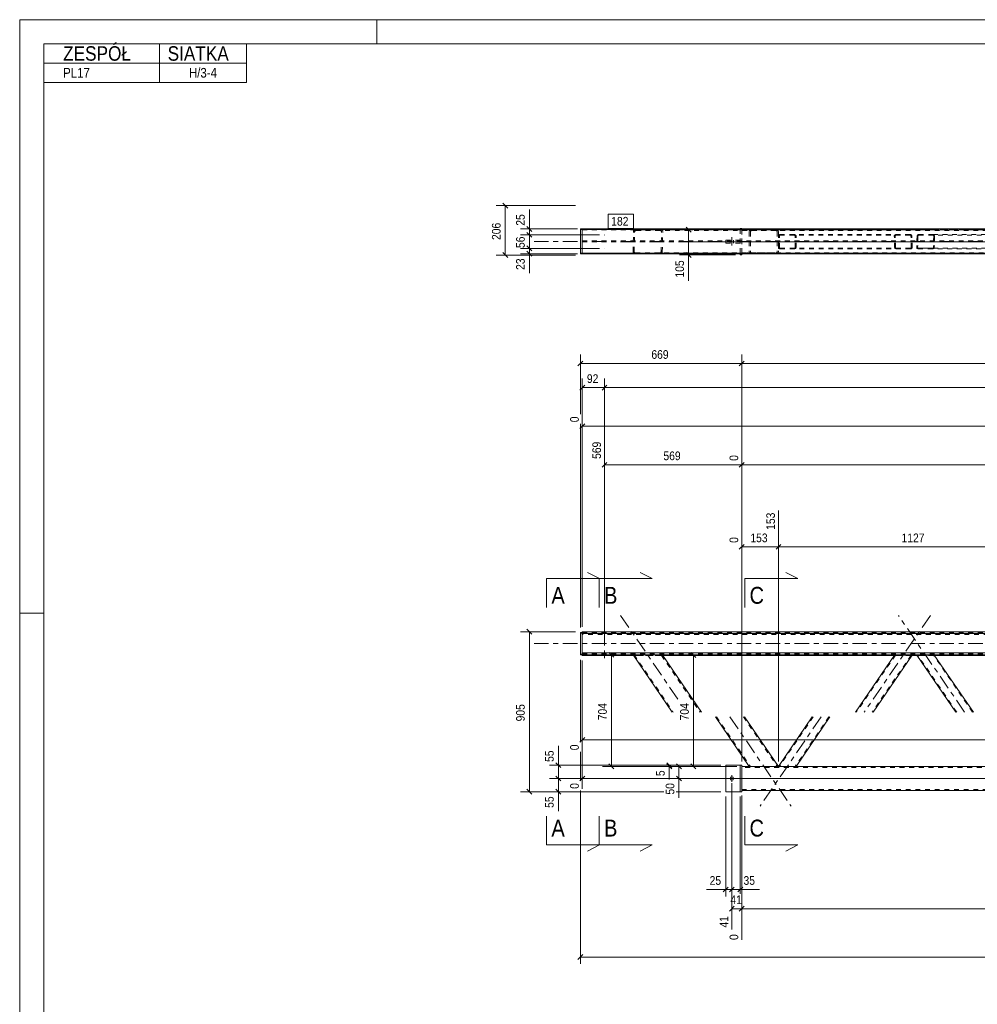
# Model space of a CAD drawing. Header units: millimetres. Extents: x 0 to 914, y 0 to 420.
# Tile 2 of 10: x 0 to 198, y 216 to 420. Entities that reach past the tile are written whole.
import ezdxf

# ---------------------------------------------------------------- set-up
doc = ezdxf.new("R2010")
doc.units = ezdxf.units.MM
for name, pattern in [('XKITLINE00', [0]), ('XKITLINE01', [4, 1, -1, 1, -1]), ('XKITLINE02', [4, 2, -2]), ('XKITLINE03', [6, 3, -1, 1, -1])]:
    doc.linetypes.add(name, pattern=pattern)
for name, color, linetype, lineweight in [('Arkusz rysunku', 3, 'Continuous', 0), ('Element', 2, 'Continuous', 0), ('Inny typ obiektu', 7, 'Continuous', 0), ('Przekrój', 7, 'Continuous', 0), ('Wymiar', 4, 'Continuous', 0), ('Znak elementu', 2, 'Continuous', 0), ('Śruba', 3, 'Continuous', 0)]:
    doc.layers.add(name, color=color, linetype=linetype, lineweight=lineweight)
doc.styles.add('ARIAL', font='ARIAL.TTF')

msp = doc.modelspace()

# ---------------------------------------------------------------- linework, layer by layer
at = {"layer": 'Arkusz rysunku', "linetype": 'XKITLINE00', "lineweight": 0}
for p, q in [((914, 420), (0, 420)), ((0, 420), (0, 0)), ((74, 415), (74, 420)), ((909, 415), (5, 415)), ((5, 415), (5, 5)), ((5, 297), (0, 297))]:
    msp.add_line(p, q, dxfattribs=at)
at = {"layer": 'Element', "linetype": 'XKITLINE00', "lineweight": 0}
for p, q in [((116.58, 376.63), (116.18, 376.63)), ((116.18, 371.49), (116.18, 376.63)), ((116.58, 376.63), (116.58, 371.63)), ((116.58, 376.63), (430.5, 376.63)), ((149.32, 376.74), (149.62, 376.74)), ((149.32, 376.74), (149.32, 376.63)), ((149.62, 376.74), (149.62, 376.63)), ((116.18, 371.63), (116.58, 371.63)), ((116.58, 371.49), (116.18, 371.49)), ((116.58, 371.64), (714.78, 371.64)), ((116.58, 371.62), (116.58, 371.63)), ((116.58, 371.63), (116.58, 371.63)), ((116.58, 371.63), (116.58, 371.49)), ((116.58, 371.62), (714.78, 371.62)), ((116.58, 371.48), (116.58, 371.5)), ((714.78, 371.5), (116.58, 371.5)), ((116.58, 371.48), (714.78, 371.48)), ((149.32, 371.48), (149.32, 371.24)), ((149.62, 371.24), (149.62, 371.48)), ((149.32, 371.24), (149.62, 371.24)), ((116.18, 293.02), (116.58, 293.02)), ((116.18, 293.02), (116.18, 288.37)), ((116.58, 293.17), (116.58, 292.77)), ((116.58, 293.17), (714.78, 293.17)), ((116.58, 293.02), (116.58, 288.52)), ((116.58, 292.77), (714.78, 292.77)), ((116.58, 288.52), (116.18, 288.52)), ((116.18, 288.37), (116.58, 288.37)), ((116.58, 288.78), (714.78, 288.78)), ((116.58, 288.22), (116.58, 288.78)), ((408.18, 288.38), (116.58, 288.38)), ((116.58, 288.22), (127.2, 288.22)), ((127.1, 288.36), (127.13, 288.37)), ((135.21, 276.51), (127.1, 288.36)), ((127.13, 288.37), (127.23, 288.37)), ((127.23, 288.37), (127.39, 288.37)), ((127.39, 288.37), (127.57, 288.38)), ((132.66, 288.38), (132.85, 288.37)), ((132.85, 288.37), (133.01, 288.37)), ((133.01, 288.37), (133.11, 288.37)), ((133.11, 288.37), (133.15, 288.36)), ((133.25, 288.23), (133.15, 288.36)), ((141.27, 276.51), (133.25, 288.23)), ((133.25, 288.23), (133.25, 288.23)), ((181.22, 288.22), (133.25, 288.22)), ((181.3, 288.33), (173.2, 276.51)), ((184.93, 288.33), (176.84, 276.51)), ((181.3, 288.33), (181.33, 288.34)), ((181.33, 288.34), (181.41, 288.34)), ((181.41, 288.34), (181.53, 288.34)), ((181.53, 288.34), (181.67, 288.34)), ((181.67, 288.34), (184.57, 288.34)), ((184.57, 288.34), (184.71, 288.34)), ((184.71, 288.34), (184.83, 288.34)), ((184.83, 288.34), (184.91, 288.34)), ((185.98, 288.22), (184.85, 288.22)), ((184.91, 288.34), (184.93, 288.33)), ((185.9, 288.33), (185.92, 288.34)), ((193.99, 276.51), (185.9, 288.33)), ((185.92, 288.34), (186, 288.34)), ((186, 288.34), (186.12, 288.34)), ((186.12, 288.34), (186.25, 288.34)), ((186.25, 288.34), (189.16, 288.34)), ((189.16, 288.34), (189.3, 288.34)), ((189.3, 288.34), (189.42, 288.34)), ((189.42, 288.34), (189.5, 288.34)), ((189.5, 288.34), (189.53, 288.33)), ((197.62, 276.51), (189.53, 288.33)), ((238.78, 288.22), (189.61, 288.22)), ((151.18, 265.26), (144.16, 275.51)), ((157.24, 265.26), (150.22, 275.51)), ((164.25, 275.51), (157.24, 265.26)), ((167.88, 275.51), (160.87, 265.26)), ((146.32, 260.01), (146.32, 265.51)), ((146.32, 265.51), (149.32, 265.51)), ((149.32, 260.01), (149.32, 265.51)), ((149.32, 265.51), (149.62, 265.51)), ((149.62, 265.51), (149.62, 260.01)), ((151.18, 265.26), (149.62, 265.26)), ((157.09, 265.26), (151.18, 265.26)), ((157.2, 265.26), (157.09, 265.26)), ((157.23, 265.26), (157.2, 265.26)), ((259.35, 265.26), (157.23, 265.26)), ((149.32, 260.01), (146.32, 260.01)), ((149.62, 260.01), (149.32, 260.01)), ((149.62, 260.26), (405.3, 260.26))]:
    msp.add_line(p, q, dxfattribs=at)
at = {"layer": 'Element', "linetype": 'XKITLINE01', "lineweight": 0}
for p, q in [((116.18, 376.49), (116.58, 376.49)), ((116.58, 371.63), (116.58, 376.63)), ((116.58, 376.62), (430.5, 376.62)), ((430.5, 376.5), (116.58, 376.5)), ((116.58, 376.48), (430.5, 376.48)), ((127.1, 371.9), (127.19, 376.1)), ((127.23, 376.25), (127.19, 376.1)), ((127.34, 376.38), (127.23, 376.25)), ((127.5, 376.47), (127.34, 376.38)), ((127.34, 371.9), (127.43, 376.1)), ((127.43, 376.1), (127.45, 376.17)), ((127.45, 376.17), (127.5, 376.24)), ((127.68, 376.5), (127.5, 376.47)), ((127.5, 376.24), (127.58, 376.28)), ((127.58, 376.28), (127.68, 376.3)), ((132.77, 376.5), (127.68, 376.5)), ((156.75, 376.29), (127.68, 376.3)), ((127.68, 376.3), (132.77, 376.3)), ((156.75, 376.49), (132.77, 376.5)), ((132.96, 376.46), (132.77, 376.5)), ((132.77, 376.3), (132.86, 376.28)), ((132.86, 376.28), (132.94, 376.24)), ((132.91, 371.89), (133, 376.09)), ((132.94, 376.24), (132.99, 376.17)), ((133.11, 376.38), (132.96, 376.46)), ((132.99, 376.17), (133, 376.09)), ((133.21, 376.25), (133.11, 376.38)), ((133.15, 371.89), (133.25, 376.09)), ((133.25, 376.09), (133.21, 376.25)), ((149.32, 376.63), (149.32, 371.48)), ((149.62, 376.63), (149.62, 371.48)), ((149.62, 371.49), (149.62, 376.49)), ((430.5, 376.49), (149.62, 376.49)), ((149.62, 376.29), (430.5, 376.29)), ((151.18, 376.09), (151.21, 376.24)), ((151.18, 376.09), (151.18, 371.89)), ((151.44, 376.16), (151.42, 376.09)), ((151.42, 376.09), (151.42, 371.89)), ((151.49, 376.23), (151.44, 376.16)), ((151.48, 376.46), (151.66, 376.49)), ((151.57, 376.27), (151.49, 376.23)), ((151.66, 376.29), (151.57, 376.27)), ((156.75, 376.49), (156.94, 376.46)), ((156.84, 376.27), (156.75, 376.29)), ((156.92, 376.23), (156.84, 376.27)), ((156.98, 376.16), (156.92, 376.23)), ((156.99, 376.09), (156.98, 376.16)), ((156.99, 376.09), (156.99, 371.89)), ((157.2, 376.24), (157.24, 376.09)), ((157.24, 376.09), (157.23, 371.89)), ((157.34, 375.4), (157.46, 375.46)), ((157.46, 375.46), (157.6, 375.49)), ((184.51, 375.49), (157.6, 375.49)), ((160.51, 375.49), (160.65, 375.46)), ((160.65, 375.46), (160.76, 375.4)), ((181.46, 375.46), (181.35, 375.4)), ((181.6, 375.49), (181.46, 375.46)), ((184.65, 375.46), (184.51, 375.49)), ((184.77, 375.4), (184.65, 375.46)), ((186.18, 375.46), (186.06, 375.4)), ((186.32, 375.49), (186.18, 375.46)), ((186.32, 375.49), (189.23, 375.49)), ((189.23, 375.49), (213.23, 375.49)), ((189.37, 375.46), (189.23, 375.49)), ((189.48, 375.4), (189.37, 375.46)), ((116.58, 374.14), (395.5, 374.14)), ((116.58, 373.98), (395.5, 373.98)), ((149.32, 374.29), (146.32, 374.29)), ((146.32, 374.29), (146.32, 373.69)), ((149.32, 373.69), (146.32, 373.69)), ((149.32, 374.29), (149.32, 373.69)), ((157.24, 375.19), (157.26, 375.3)), ((157.24, 372.79), (157.24, 375.19)), ((157.26, 375.3), (157.34, 375.4)), ((157.43, 375.24), (157.42, 375.19)), ((157.42, 372.79), (157.42, 375.19)), ((157.47, 375.29), (157.43, 375.24)), ((157.53, 375.32), (157.47, 375.29)), ((157.6, 375.34), (157.53, 375.32)), ((184.51, 375.34), (157.6, 375.34)), ((160.58, 375.32), (160.51, 375.34)), ((160.64, 375.29), (160.58, 375.32)), ((160.67, 375.24), (160.64, 375.29)), ((160.69, 375.19), (160.67, 375.24)), ((160.69, 372.79), (160.69, 375.19)), ((160.76, 375.4), (160.84, 375.3)), ((160.84, 375.3), (160.87, 375.19)), ((160.87, 372.79), (160.87, 375.19)), ((181.27, 375.3), (181.24, 375.19)), ((181.3, 372.79), (181.24, 375.19)), ((181.35, 375.4), (181.27, 375.3)), ((181.43, 375.19), (181.44, 375.24)), ((181.48, 372.79), (181.43, 375.19)), ((181.44, 375.24), (181.48, 375.29)), ((181.48, 375.29), (181.54, 375.32)), ((181.54, 375.32), (181.6, 375.34)), ((184.51, 375.34), (184.58, 375.32)), ((184.58, 375.32), (184.64, 375.29)), ((184.64, 375.29), (184.68, 375.24)), ((184.68, 375.24), (184.7, 375.19)), ((184.75, 372.79), (184.7, 375.19)), ((184.85, 375.3), (184.77, 375.4)), ((184.88, 375.19), (184.85, 375.3)), ((184.93, 372.79), (184.88, 375.19)), ((185.95, 375.19), (185.9, 372.79)), ((185.98, 375.3), (185.95, 375.19)), ((186.06, 375.4), (185.98, 375.3)), ((186.13, 375.19), (186.08, 372.79)), ((186.13, 375.19), (186.15, 375.24)), ((186.15, 375.24), (186.19, 375.29)), ((186.19, 375.29), (186.25, 375.33)), ((186.25, 375.33), (186.32, 375.34)), ((186.32, 375.34), (210.32, 375.34)), ((186.32, 375.34), (189.22, 375.34)), ((189.22, 375.34), (189.29, 375.33)), ((189.29, 375.33), (189.35, 375.29)), ((189.35, 375.29), (189.39, 375.24)), ((189.4, 375.19), (189.35, 372.79)), ((189.39, 375.24), (189.4, 375.19)), ((189.56, 375.3), (189.48, 375.4)), ((189.58, 375.19), (189.53, 372.79)), ((189.58, 375.19), (189.56, 375.3)), ((116.58, 371.63), (116.58, 371.64)), ((116.58, 371.63), (116.58, 371.63)), ((116.58, 371.5), (116.58, 371.62)), ((127.13, 371.74), (127.1, 371.9)), ((127.21, 371.64), (127.13, 371.74)), ((127.23, 371.61), (127.21, 371.64)), ((127.23, 371.61), (127.39, 371.53)), ((127.36, 371.82), (127.34, 371.9)), ((127.41, 371.76), (127.36, 371.82)), ((127.39, 371.53), (127.57, 371.5)), ((127.48, 371.71), (127.41, 371.76)), ((127.58, 371.7), (127.48, 371.71)), ((127.57, 371.5), (156.75, 371.49)), ((127.58, 371.7), (156.75, 371.69)), ((132.66, 371.5), (132.68, 371.5)), ((132.76, 371.71), (132.67, 371.7)), ((132.68, 371.5), (132.85, 371.53)), ((132.84, 371.75), (132.76, 371.71)), ((132.89, 371.82), (132.84, 371.75)), ((132.85, 371.53), (133.01, 371.61)), ((132.91, 371.89), (132.89, 371.82)), ((133.01, 371.61), (133.03, 371.64)), ((133.03, 371.64), (133.11, 371.74)), ((133.11, 371.74), (133.15, 371.89)), ((681.73, 371.69), (149.62, 371.69)), ((681.73, 371.49), (149.62, 371.49)), ((151.21, 371.74), (151.18, 371.89)), ((151.42, 371.89), (151.44, 371.81)), ((151.44, 371.81), (151.49, 371.75)), ((151.66, 371.49), (151.47, 371.52)), ((151.49, 371.75), (151.57, 371.7)), ((151.57, 371.7), (151.66, 371.69)), ((156.75, 371.69), (156.84, 371.7)), ((156.82, 371.5), (156.75, 371.49)), ((156.94, 371.52), (156.82, 371.5)), ((156.84, 371.7), (156.92, 371.74)), ((156.92, 371.74), (156.97, 371.81)), ((156.97, 371.81), (156.99, 371.89)), ((157.23, 371.89), (157.2, 371.73)), ((157.26, 372.67), (157.24, 372.79)), ((157.34, 372.57), (157.26, 372.67)), ((157.46, 372.51), (157.34, 372.57)), ((157.42, 372.79), (157.43, 372.73)), ((157.43, 372.73), (157.47, 372.68)), ((157.6, 372.49), (157.46, 372.51)), ((157.47, 372.68), (157.53, 372.65)), ((157.53, 372.65), (157.6, 372.64)), ((184.57, 372.64), (157.6, 372.64)), ((184.57, 372.49), (157.6, 372.49)), ((160.51, 372.64), (160.58, 372.65)), ((160.65, 372.51), (160.51, 372.49)), ((160.58, 372.65), (160.64, 372.68)), ((160.64, 372.68), (160.67, 372.73)), ((160.76, 372.57), (160.65, 372.51)), ((160.67, 372.73), (160.69, 372.79)), ((160.84, 372.67), (160.76, 372.57)), ((160.87, 372.79), (160.84, 372.67)), ((181.3, 372.79), (181.33, 372.67)), ((181.33, 372.67), (181.41, 372.57)), ((181.41, 372.57), (181.53, 372.51)), ((181.49, 372.73), (181.48, 372.79)), ((181.53, 372.68), (181.49, 372.73)), ((181.59, 372.65), (181.53, 372.68)), ((181.53, 372.51), (181.67, 372.49)), ((181.66, 372.64), (181.59, 372.65)), ((184.64, 372.65), (184.57, 372.64)), ((184.57, 372.49), (184.71, 372.51)), ((184.7, 372.68), (184.64, 372.65)), ((184.74, 372.73), (184.7, 372.68)), ((184.71, 372.51), (184.83, 372.57)), ((184.75, 372.79), (184.74, 372.73)), ((184.83, 372.57), (184.91, 372.67)), ((184.91, 372.67), (184.93, 372.79)), ((185.9, 372.79), (185.92, 372.67)), ((185.92, 372.67), (186, 372.57)), ((186, 372.57), (186.12, 372.51)), ((186.09, 372.73), (186.08, 372.79)), ((186.13, 372.68), (186.09, 372.73)), ((186.12, 372.51), (186.25, 372.49)), ((186.19, 372.65), (186.13, 372.68)), ((186.26, 372.64), (186.19, 372.65)), ((189.16, 372.49), (186.25, 372.49)), ((210.32, 372.64), (186.26, 372.64)), ((186.26, 372.64), (189.17, 372.64)), ((189.16, 372.49), (189.3, 372.51)), ((213.23, 372.49), (189.16, 372.49)), ((189.23, 372.65), (189.17, 372.64)), ((189.29, 372.68), (189.23, 372.65)), ((189.34, 372.73), (189.29, 372.68)), ((189.3, 372.51), (189.42, 372.57)), ((189.35, 372.79), (189.34, 372.73)), ((189.42, 372.57), (189.5, 372.67)), ((189.5, 372.67), (189.53, 372.79)), ((116.18, 292.87), (116.58, 292.87)), ((116.58, 293.02), (714.78, 293.02)), ((116.58, 292.77), (116.58, 289.07)), ((714.78, 292.67), (116.58, 292.67)), ((714.78, 292.62), (116.58, 292.62)), ((116.58, 290.55), (116.58, 288.78)), ((116.18, 288.52), (116.18, 288.37)), ((116.58, 288.72), (714.78, 288.72)), ((116.58, 288.62), (714.78, 288.62)), ((116.58, 288.52), (116.58, 288.37)), ((127.1, 288.36), (127.19, 288.23)), ((127.19, 288.23), (127.23, 288.23)), ((133.25, 288.22), (127.2, 288.22)), ((127.34, 288.22), (127.23, 288.23)), ((127.23, 288.23), (127.23, 288.23)), ((127.34, 288.36), (135.45, 276.51)), ((127.43, 288.23), (127.34, 288.36)), ((127.34, 288.36), (127.36, 288.36)), ((127.5, 288.22), (127.34, 288.22)), ((127.36, 288.36), (127.39, 288.37)), ((127.39, 288.37), (127.41, 288.37)), ((127.48, 288.37), (127.41, 288.37)), ((127.43, 288.23), (127.45, 288.23)), ((127.45, 288.23), (127.49, 288.23)), ((127.58, 288.37), (127.48, 288.37)), ((127.49, 288.23), (127.5, 288.23)), ((127.5, 288.23), (127.58, 288.22)), ((127.68, 288.22), (127.5, 288.22)), ((127.57, 288.38), (132.66, 288.38)), ((127.58, 288.37), (132.67, 288.37)), ((127.58, 288.22), (127.68, 288.22)), ((127.68, 288.22), (132.77, 288.22)), ((127.68, 288.22), (132.77, 288.22)), ((132.76, 288.37), (132.67, 288.37)), ((132.84, 288.37), (132.76, 288.37)), ((132.77, 288.22), (132.86, 288.22)), ((132.96, 288.22), (132.77, 288.22)), ((132.84, 288.37), (132.85, 288.37)), ((132.85, 288.37), (132.89, 288.36)), ((132.86, 288.22), (132.94, 288.23)), ((132.89, 288.36), (132.91, 288.36)), ((133, 288.23), (132.91, 288.36)), ((132.94, 288.23), (132.95, 288.23)), ((132.95, 288.23), (132.99, 288.23)), ((133.11, 288.22), (132.96, 288.22)), ((132.99, 288.23), (133, 288.23)), ((133, 288.23), (141.02, 276.51)), ((133.21, 288.23), (133.11, 288.22)), ((133.21, 288.23), (133.25, 288.23)), ((181.48, 288.33), (173.39, 276.51)), ((184.75, 288.33), (176.66, 276.51)), ((184.85, 288.22), (181.22, 288.22)), ((181.27, 288.26), (181.24, 288.26)), ((181.35, 288.25), (181.27, 288.26)), ((181.46, 288.25), (181.35, 288.25)), ((181.43, 288.26), (181.44, 288.26)), ((181.44, 288.26), (181.47, 288.26)), ((181.6, 288.25), (181.46, 288.25)), ((181.47, 288.26), (181.48, 288.26)), ((181.48, 288.33), (181.49, 288.34)), ((181.48, 288.26), (181.54, 288.25)), ((181.49, 288.34), (181.52, 288.34)), ((181.52, 288.34), (181.53, 288.34)), ((181.59, 288.34), (181.53, 288.34)), ((181.54, 288.25), (181.6, 288.25)), ((181.66, 288.34), (181.59, 288.34)), ((181.6, 288.25), (184.51, 288.25)), ((181.6, 288.25), (184.51, 288.25)), ((181.66, 288.34), (184.57, 288.34)), ((184.51, 288.25), (184.58, 288.25)), ((184.65, 288.25), (184.51, 288.25)), ((184.64, 288.34), (184.57, 288.34)), ((184.58, 288.25), (184.64, 288.26)), ((184.7, 288.34), (184.64, 288.34)), ((184.64, 288.26), (184.65, 288.26)), ((184.65, 288.26), (184.68, 288.26)), ((184.65, 288.25), (184.69, 288.25)), ((184.68, 288.26), (184.7, 288.26)), ((184.69, 288.25), (184.77, 288.25)), ((184.7, 288.34), (184.71, 288.34)), ((184.71, 288.34), (184.74, 288.34)), ((184.74, 288.34), (184.75, 288.33)), ((184.85, 288.26), (184.77, 288.25)), ((184.88, 288.26), (184.85, 288.26)), ((185.9, 288.33), (185.95, 288.26)), ((185.98, 288.26), (185.95, 288.26)), ((186.06, 288.25), (185.98, 288.26)), ((189.61, 288.22), (185.98, 288.22)), ((186.18, 288.25), (186.06, 288.25)), ((186.08, 288.33), (186.09, 288.34)), ((186.13, 288.26), (186.08, 288.33)), ((186.09, 288.34), (186.12, 288.34)), ((186.12, 288.34), (186.13, 288.34)), ((186.19, 288.34), (186.13, 288.34)), ((194.17, 276.51), (186.13, 288.26)), ((186.13, 288.26), (186.15, 288.26)), ((186.15, 288.26), (186.17, 288.26)), ((186.17, 288.26), (186.19, 288.26)), ((186.32, 288.25), (186.18, 288.25)), ((186.26, 288.34), (186.19, 288.34)), ((186.19, 288.26), (186.25, 288.25)), ((186.25, 288.25), (186.32, 288.25)), ((186.26, 288.34), (189.17, 288.34)), ((186.32, 288.25), (189.22, 288.25)), ((186.32, 288.25), (189.23, 288.25)), ((189.23, 288.34), (189.17, 288.34)), ((189.22, 288.25), (189.29, 288.25)), ((189.29, 288.34), (189.23, 288.34)), ((189.37, 288.25), (189.23, 288.25)), ((189.29, 288.34), (189.31, 288.34)), ((189.29, 288.25), (189.35, 288.26)), ((189.31, 288.34), (189.34, 288.34)), ((189.34, 288.34), (189.35, 288.33)), ((189.4, 288.26), (189.35, 288.33)), ((189.35, 288.26), (189.36, 288.26)), ((189.36, 288.26), (189.39, 288.26)), ((189.37, 288.25), (189.41, 288.25)), ((189.39, 288.26), (189.4, 288.26)), ((197.44, 276.51), (189.4, 288.26)), ((189.41, 288.25), (189.48, 288.25)), ((189.56, 288.26), (189.48, 288.25)), ((189.53, 288.33), (189.58, 288.26)), ((189.58, 288.26), (189.56, 288.26)), ((144.4, 275.51), (151.42, 265.26)), ((149.98, 275.51), (156.99, 265.26)), ((164.43, 275.51), (157.42, 265.26)), ((167.7, 275.51), (160.69, 265.26)), ((149.32, 265.51), (149.32, 260.01)), ((149.62, 265.26), (149.62, 260.26)), ((157.23, 265.26), (151.18, 265.26)), ((151.18, 265.26), (151.18, 265.26)), ((151.42, 265.26), (151.42, 265.26)), ((156.75, 265.26), (156.75, 265.26)), ((156.97, 265.26), (156.94, 265.26)), ((156.94, 265.26), (156.98, 265.26)), ((156.94, 265.26), (156.94, 265.26)), ((157.09, 265.26), (156.94, 265.26)), ((156.97, 265.26), (156.99, 265.26)), ((156.98, 265.26), (156.99, 265.26)), ((156.99, 265.26), (156.99, 265.26)), ((157.23, 265.26), (157.24, 265.26)), ((157.24, 265.26), (157.23, 265.26)), ((160.87, 265.26), (157.24, 265.26)), ((157.24, 265.26), (157.24, 265.26)), ((259.35, 265.06), (149.62, 265.06)), ((149.62, 260.46), (405.3, 260.46))]:
    msp.add_line(p, q, dxfattribs=at)
at = {"layer": 'Element', "linetype": 'XKITLINE03', "lineweight": 0}
for p, q in [((106.58, 374.06), (395.5, 374.06)), ((124.52, 374), (159.85, 373.99)), ((139.62, 373.99), (395.5, 373.99)), ((188.74, 373.99), (153.41, 373.99)), ((217.42, 373.99), (182.09, 373.99)), ((124.52, 296.55), (136.5, 279.05)), ((188.74, 296.55), (175.02, 276.51)), ((195.81, 276.51), (182.09, 296.55)), ((106.58, 290.7), (724.78, 290.7)), ((147.19, 275.51), (159.85, 257.01)), ((166.07, 275.51), (153.41, 257.01)), ((139.62, 262.76), (411.8, 262.76))]:
    msp.add_line(p, q, dxfattribs=at)
at = {"layer": 'Element', "linetype": 'XKITLINE01', "lineweight": 0}
for centre, start, end in [((151.61, 376.03), 107.3795, 151.6417), ((156.8, 376.03), 28.3163, 72.5785), ((151.61, 371.95), 208.3163, 252.5785), ((156.8, 371.95), 287.3795, 331.6417)]:
    msp.add_arc(centre, 0.451, start, end, dxfattribs=at)
at = {"layer": 'Inny typ obiektu', "linetype": 'XKITLINE00', "lineweight": 0}
for p, q in [((5, 415), (47, 415)), ((5, 415), (5, 411)), ((29, 411), (29, 415)), ((47, 411), (47, 415)), ((5, 411), (47, 411)), ((5, 411), (5, 407)), ((29, 411), (29, 407)), ((47, 411), (47, 407)), ((5, 407), (47, 407))]:
    msp.add_line(p, q, dxfattribs=at)
at = {"layer": 'Przekrój', "linetype": 'XKITLINE00', "lineweight": 0}
for p, q in [((109.18, 304.21), (109.18, 298.21)), ((109.18, 304.21), (115.18, 304.21)), ((115.18, 304.21), (120.18, 304.21)), ((120.18, 304.21), (117.68, 305.46)), ((120.09, 304.21), (120.09, 298.21)), ((120.09, 304.21), (126.09, 304.21)), ((126.09, 304.21), (131.09, 304.21)), ((131.09, 304.21), (128.59, 305.46)), ((150.24, 304.21), (150.24, 298.21)), ((150.24, 304.21), (156.24, 304.21)), ((156.24, 304.21), (161.24, 304.21)), ((161.24, 304.21), (158.74, 305.46)), ((109.18, 248.98), (109.18, 254.98)), ((120.09, 248.98), (120.09, 254.98)), ((150.24, 248.98), (150.24, 254.98)), ((109.18, 248.98), (115.18, 248.98)), ((115.18, 248.98), (120.18, 248.98)), ((120.18, 248.98), (117.68, 247.73)), ((120.09, 248.98), (126.09, 248.98)), ((126.09, 248.98), (131.09, 248.98)), ((131.09, 248.98), (128.59, 247.73)), ((150.24, 248.98), (156.24, 248.98)), ((156.24, 248.98), (161.24, 248.98)), ((161.24, 248.98), (158.74, 247.73))]:
    msp.add_line(p, q, dxfattribs=at)
at = {"layer": 'Wymiar', "linetype": 'XKITLINE00', "lineweight": 0}
for p, q in [((100.11, 381.99), (101.13, 380.97)), ((115.18, 381.48), (98.76, 381.48)), ((100.62, 371.22), (100.62, 381.48)), ((105.62, 376.63), (105.62, 380.65)), ((105.62, 376.63), (105.62, 380.65)), ((115.58, 376.63), (103.76, 376.63)), ((105.11, 377.14), (106.13, 376.12)), ((105.11, 375.92), (106.13, 374.9)), ((105.11, 375.92), (106.13, 374.9)), ((105.62, 375.41), (105.62, 376.63)), ((148.62, 376.49), (136.76, 376.49)), ((138.11, 377), (139.13, 375.98)), ((138.62, 371.24), (138.62, 376.49)), ((120.18, 375.41), (103.76, 375.41)), ((120.18, 375.41), (105.02, 375.41)), ((105.62, 372.61), (105.62, 375.41)), ((100.11, 371.73), (101.13, 370.71)), ((120.18, 372.61), (103.76, 372.61)), ((115.58, 371.5), (103.76, 371.5)), ((120.18, 372.61), (105.02, 372.61)), ((105.11, 373.12), (106.13, 372.1)), ((105.11, 373.12), (106.13, 372.1)), ((105.11, 372.01), (106.13, 370.99)), ((105.62, 371.5), (105.62, 372.61)), ((105.62, 371.5), (105.62, 367.48)), ((105.62, 371.5), (105.62, 367.48)), ((138.11, 371.75), (139.13, 370.73)), ((115.18, 371.22), (98.76, 371.22)), ((148.32, 371.24), (136.76, 371.24)), ((138.62, 371.24), (138.62, 365.88)), ((138.62, 371.24), (138.62, 365.88)), ((116.68, 349.27), (115.67, 348.25)), ((116.18, 338.28), (116.18, 350.62)), ((150.13, 349.27), (149.11, 348.25)), ((150.13, 349.27), (149.11, 348.25)), ((149.62, 266.26), (149.62, 350.62)), ((149.62, 266.26), (149.62, 350.62)), ((116.18, 348.76), (149.62, 348.76)), ((149.62, 348.76), (681.73, 348.76)), ((116.58, 294.17), (116.58, 345.62)), ((121.18, 290.29), (121.18, 345.62)), ((121.18, 290.29), (121.18, 345.62)), ((117.08, 344.27), (116.07, 343.25)), ((116.58, 343.76), (121.18, 343.76)), ((121.68, 344.27), (120.67, 343.25)), ((121.68, 344.27), (120.67, 343.25)), ((121.18, 343.76), (714.78, 343.76)), ((116.58, 294.17), (116.58, 337.92)), ((117.08, 336.27), (116.07, 335.25)), ((116.18, 294.02), (116.18, 336.22)), ((116.58, 335.76), (415.48, 335.76)), ((121.18, 290.29), (121.18, 333.39)), ((149.62, 266.26), (149.62, 329.92)), ((149.62, 266.26), (149.62, 329.92)), ((121.68, 328.27), (120.67, 327.25)), ((121.18, 327.76), (149.62, 327.76)), ((150.13, 328.27), (149.11, 327.25)), ((150.13, 328.27), (149.11, 327.25)), ((149.62, 327.76), (710.18, 327.76)), ((157.23, 266.26), (157.23, 318.29)), ((157.23, 266.26), (157.23, 318.29)), ((149.62, 266.26), (149.62, 312.92)), ((150.13, 311.27), (149.11, 310.25)), ((149.62, 310.76), (157.23, 310.76)), ((157.74, 311.27), (156.73, 310.25)), ((157.74, 311.27), (156.73, 310.25)), ((157.23, 310.76), (213.59, 310.76)), ((115.18, 293.17), (103.76, 293.17)), ((105.11, 293.68), (106.13, 292.66)), ((105.62, 260.01), (105.62, 293.17)), ((132.15, 288.38), (120.76, 288.38)), ((122.11, 288.88), (123.13, 287.87)), ((122.62, 265.26), (122.62, 288.38)), ((188.53, 288.34), (137.76, 288.34)), ((139.11, 288.85), (140.13, 287.83)), ((139.62, 265.26), (139.62, 288.34)), ((116.18, 287.37), (116.18, 270.3)), ((116.58, 287.22), (116.58, 260.61)), ((116.58, 287.22), (116.58, 268.61)), ((111.62, 265.51), (111.62, 269.53)), ((111.62, 265.51), (111.62, 269.53)), ((117.08, 271.27), (116.07, 270.25)), ((116.58, 270.76), (410.24, 270.76)), ((116.18, 268.25), (116.18, 262.3)), ((145.32, 265.51), (109.76, 265.51)), ((111.11, 266.02), (112.13, 265)), ((111.62, 262.76), (111.62, 265.51)), ((148.62, 265.26), (120.76, 265.26)), ((122.11, 265.77), (123.13, 264.75)), ((145.32, 265.51), (132.76, 265.51)), ((148.62, 265.26), (132.76, 265.26)), ((134.11, 266.02), (135.13, 265)), ((134.11, 265.77), (135.13, 264.75)), ((134.62, 265.26), (134.62, 265.51)), ((134.62, 265.26), (134.62, 262.58)), ((134.62, 265.26), (134.62, 262.58)), ((148.62, 265.26), (134.76, 265.26)), ((136.11, 265.77), (137.13, 264.75)), ((136.62, 262.76), (136.62, 265.26)), ((148.62, 265.26), (137.76, 265.26)), ((139.11, 265.77), (140.13, 264.75)), ((111.11, 263.27), (112.13, 262.25)), ((111.11, 263.27), (112.13, 262.25)), ((117.08, 263.27), (116.07, 262.25)), ((136.11, 263.27), (137.13, 262.25)), ((146.57, 262.76), (109.76, 262.76)), ((146.57, 262.76), (109.76, 262.76)), ((111.62, 260.01), (111.62, 262.76)), ((116.58, 262.76), (408.18, 262.76)), ((146.57, 262.76), (134.76, 262.76)), ((136.62, 262.76), (136.62, 258.74)), ((136.62, 262.76), (136.62, 258.74)), ((147.57, 261.76), (147.57, 238.88)), ((147.57, 261.76), (147.57, 238.88)), ((147.57, 261.76), (147.57, 231.47)), ((115.18, 260.01), (103.76, 260.01)), ((105.11, 260.52), (106.13, 259.5)), ((133.5, 260.01), (109.76, 260.01)), ((111.11, 260.52), (112.13, 259.5)), ((111.62, 260.01), (111.62, 255.99)), ((111.62, 260.01), (111.62, 255.99)), ((116.18, 260.25), (116.18, 224.32)), ((145.32, 260.01), (136.02, 260.01)), ((149.62, 259.26), (149.62, 229.29)), ((149.62, 259.26), (149.62, 238.88)), ((146.32, 259.01), (146.32, 238.32)), ((149.32, 259.01), (149.32, 238.88)), ((146.32, 239.76), (142.3, 239.76)), ((146.32, 239.76), (142.3, 239.76)), ((146.83, 240.27), (145.81, 239.25)), ((146.32, 239.76), (147.57, 239.76)), ((148.08, 240.27), (147.06, 239.25)), ((148.08, 240.27), (147.06, 239.25)), ((147.57, 239.76), (149.32, 239.76)), ((149.83, 240.27), (148.81, 239.25)), ((149.32, 239.76), (153.34, 239.76)), ((149.32, 239.76), (153.34, 239.76)), ((148.08, 236.27), (147.06, 235.25)), ((147.57, 235.76), (149.62, 235.76)), ((150.13, 236.27), (149.11, 235.25)), ((150.13, 236.27), (149.11, 235.25)), ((149.62, 236.36), (149.62, 229.29)), ((149.62, 235.76), (683.78, 235.76)), ((116.68, 226.27), (115.67, 225.25)), ((116.18, 225.76), (715.18, 225.76))]:
    msp.add_line(p, q, dxfattribs=at)
at = {"layer": 'Znak elementu', "linetype": 'XKITLINE00', "lineweight": 0}
for p, q in [((121.98, 379.73), (127.18, 379.73)), ((121.98, 376.73), (121.98, 379.73)), ((127.18, 376.73), (127.18, 379.73)), ((121.98, 376.73), (127.18, 376.73))]:
    msp.add_line(p, q, dxfattribs=at)
at = {"layer": 'Śruba', "linetype": 'XKITLINE02', "lineweight": 0}
for p, q in [((121.18, 375.37), (121.18, 375.41)), ((147.22, 373.69), (147.22, 374.29)), ((147.57, 373.19), (147.57, 374.94)), ((147.92, 373.69), (147.92, 374.29)), ((121.18, 372.57), (121.18, 372.61))]:
    msp.add_line(p, q, dxfattribs=at)
at = {"layer": 'Śruba', "linetype": 'XKITLINE00', "lineweight": 0}
for p, q in [((121.18, 287.79), (121.18, 289.29)), ((121.18, 287.7), (121.18, 289.2)), ((147.57, 262.06), (147.57, 263.46)), ((146.87, 262.76), (148.27, 262.76))]:
    msp.add_line(p, q, dxfattribs=at)
msp.add_circle((147.57, 262.76), 0.35, dxfattribs=at)

# ---------------------------------------------------------------- texts
at = {"layer": 'Inny typ obiektu', "style": 'ARIAL', "width": 0.85}
for s, height, p in [('ZESPÓŁ', 3, (9, 411.5)), ('SIATKA', 3, (30.66, 411.5)), ('H/3-4', 2, (35.07, 408)), ('PL17', 2, (9, 408))]:
    msp.add_text(s, height=height, dxfattribs=at).set_placement(p)
at = {"layer": 'Przekrój', "style": 'ARIAL', "width": 0.85}
for s, p in [('A', (110.18, 298.96)), ('B', (121.09, 298.96)), ('C', (151.24, 298.96)), ('A', (110.18, 250.73)), ('B', (121.09, 250.73)), ('C', (151.24, 250.73))]:
    msp.add_text(s, height=3.5, dxfattribs=at).set_placement(p)
at = {"layer": 'Wymiar', "style": 'ARIAL', "width": 0.85}
for s, p in [('25', (104.66, 377.31)), ('206', (99.66, 374.35)), ('56', (104.66, 372.68)), ('23', (104.66, 368.15)), ('105', (137.66, 366.56)), ('0', (115.86, 336.58)), ('569', (120.46, 328.98)), ('0', (148.9, 328.58)), ('153', (156.51, 314.28)), ('0', (148.9, 311.58)), ('905', (104.66, 274.59)), ('704', (121.66, 274.82)), ('704', (138.66, 274.8)), ('0', (115.86, 268.61)), ('55', (110.66, 266.19)), ('5', (133.66, 263.25)), ('0', (115.86, 260.61)), ('50', (135.66, 259.42)), ('55', (110.66, 256.67)), ('41', (146.85, 231.87)), ('0', (148.9, 229.29))]:
    msp.add_text(s, height=1.8, rotation=90.0002, dxfattribs=at).set_placement(p)
for s, p in [('669', (130.9, 349.72)), ('92', (117.54, 344.72)), ('569', (133.4, 328.72)), ('153', (151.42, 311.72)), ('1127', (182.74, 311.72)), ('25', (142.97, 240.72)), ('35', (149.99, 240.72)), ('41', (147.26, 236.72))]:
    msp.add_text(s, height=1.8, dxfattribs=at).set_placement(p)
at = {"layer": 'Znak elementu', "style": 'ARIAL', "width": 0.85}
msp.add_text('182', height=1.8, dxfattribs=at).set_placement((122.58, 377.33))

doc.saveas('drawing.dxf')
